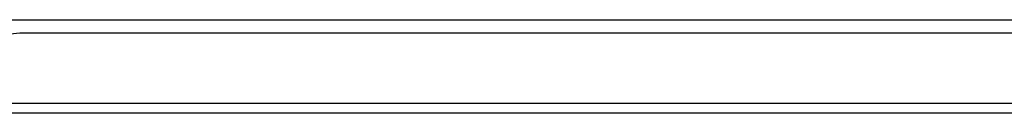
# Model space of a CAD drawing. Header units: inches. Extents: x 17 to 570, y 51 to 268.
# Tile 15 of 256: x 57.117 to 66.996, y 50.946 to 51.88. Entities that reach past the tile are written whole.
import ezdxf

# ---------------------------------------------------------------- set-up
doc = ezdxf.new("R2010")
doc.units = ezdxf.units.IN
doc.header["$MEASUREMENT"] = 0
doc.layers.add('Visible Edges(ANSI)', color=7, linetype='Continuous', lineweight=25)
doc.layers.add('Visible Tangent Edges(ANSI)', color=7, linetype='Continuous', lineweight=25)

msp = doc.modelspace()

# ---------------------------------------------------------------- linework, layer by layer
at = {"layer": 'Visible Edges(ANSI)'}
for p, q in [((56.6374, 51.8804), (71.5117, 51.8804)), ((71.032, 51.7464), (57.117, 51.7464)), ((76.776, 50.9464), (17.171, 50.9464))]:
    msp.add_line(p, q, dxfattribs=at)
msp.add_arc((57.117, 51.4344), 0.312, 90, 180, dxfattribs=at)
at = {"layer": 'Visible Tangent Edges(ANSI)'}
msp.add_line((17.171, 51.0454), (76.776, 51.0454), dxfattribs=at)

doc.saveas('drawing.dxf')
